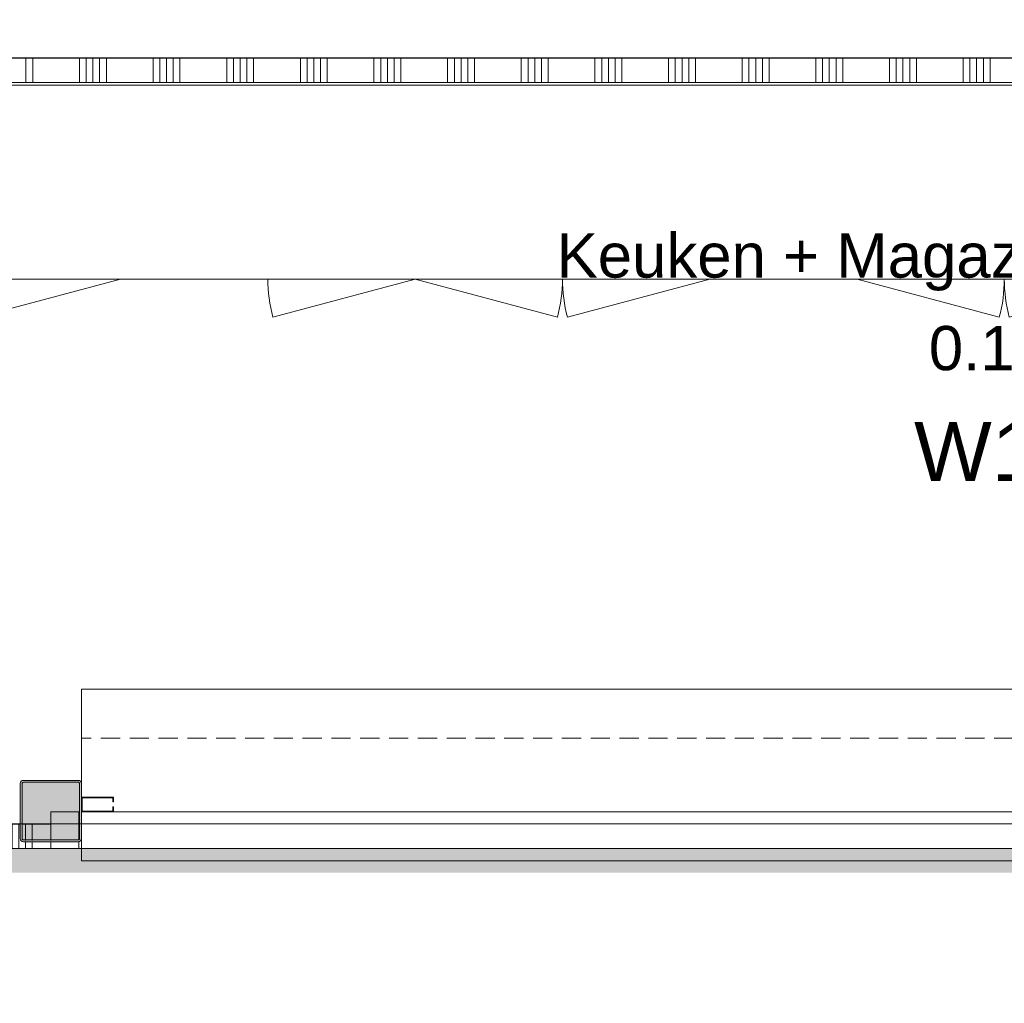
# Model space of a CAD drawing. Header units: millimetres. Extents: x -850 to 154668, y -80411 to 71019.
# Tile 176 of 236: x 56349 to 60360, y 29345 to 33351. Entities that reach past the tile are written whole.
import ezdxf
from ezdxf.enums import TextEntityAlignment as Align

# ---------------------------------------------------------------- set-up
doc = ezdxf.new("R2010")
doc.units = ezdxf.units.MM
doc.header["$MEASUREMENT"] = 0
doc.linetypes.add('B0702', pattern=[117.37, 78.119999, -39.250001])
doc.linetypes.add('Wipeout_Contour', pattern=[1000, 0, -1000])
for name, color, linetype in [('73 Keuken', 7, 'Continuous'), ('73 Keuken Afdek-arcering', 7, 'Continuous'), ('Info Wandafwerking aanduiding', 7, 'Continuous'), ('Info Wandafwerking aanduiding Doorsnede-arcering', 7, 'Continuous'), ('New_22 NC Binnenwanden', 7, 'Continuous'), ('New_22 NC Binnenwanden Deuren', 7, 'Continuous'), ('New_22 NC Binnenwanden Doorsnede-arcering', 7, 'Continuous'), ('New_22 NC Binnenwanden Ramen', 7, 'Continuous'), ('New_23 Vloeren', 7, 'Continuous'), ('New_72 Vaste Inrichting', 7, 'Continuous'), ('New_73 Keuken', 7, 'Continuous'), ('New_Z Ruimtefuncties', 7, 'Continuous'), ('New_Z Ruimtefuncties Zone omranding', 7, 'Continuous'), ('New_Z Ruimtefuncties Zone tekst', 7, 'Continuous'), ('S-COLS-____-OTLN.RVT S', 7, 'Continuous'), ('S-COLS-____-OTLN.RVT S 2D arcering', 7, 'Continuous')]:
    doc.layers.add(name, color=color, linetype=linetype)
doc.styles.add('GENERATED_STYLE_1', font='arial.ttf')
doc.styles.add('GENERATED_STYLE_2', font='arial.ttf')

# ---------------------------------------------------------------- blocks, each defined once
blk = doc.blocks.new('Slab_1_1', base_point=(0, 17060))
at = {"layer": 'New_23 Vloeren', "color": 7, "linetype": 'Continuous', "lineweight": 0, "flags": 128}
blk.add_lwpolyline([(0, 17060), (25600, 17060), (25600, 17539.8), (30060, 17539.8), (30060, 0), (44257.3, 0), (99110, 0), (99110, 26125), (78570.2, 26125), (78570.2, 30220), (61804.1, 30220), (61804.1, 33195.8), (50070.2, 33195.8), (50070.2, 36555.1), (42600, 36555.1), (42600, 38994.9), (31200.9, 38994.9), (31200.9, 49880), (25600, 49880), (25600, 70460), (0, 70460)], close=True, dxfattribs=at)
blk = doc.blocks.new('Slab_3_1', base_point=(31200.9, 49880))
at = {"layer": 'New_23 Vloeren', "color": 7, "linetype": 'Continuous', "lineweight": 0, "flags": 128}
blk.add_lwpolyline([(31200.9, 49880), (31200.9, 38994.9), (42600, 38994.9), (42600, 36555.1), (50070.2, 36555.1), (50070.2, 33195.8), (61804.1, 33195.8), (61804.1, 53915), (31400.3, 53915), (31400.3, 49880)], close=True, dxfattribs=at)
blk = doc.blocks.new('*X136')
at = {"layer": 'New_22 NC Binnenwanden Doorsnede-arcering', "color": 254, "linetype": 'Continuous', "lineweight": 0, "true_color": 0xe9ebeb}
blk.add_line((56590.3, 30010.9), (56590.3, 30125), dxfattribs=at)
blk = doc.blocks.new('*X137')
at = {"layer": 'New_22 NC Binnenwanden Doorsnede-arcering', "color": 254, "linetype": 'Continuous', "lineweight": 0, "true_color": 0xe9ebeb}
blk.add_line((56590.3, 29975), (56590.3, 30002.4), dxfattribs=at)
blk = doc.blocks.new('*X138')
at = {"layer": 'New_22 NC Binnenwanden Doorsnede-arcering', "color": 254, "linetype": 'Continuous', "lineweight": 0, "true_color": 0xe9ebeb}
for p, q in [((61390.3, 29975), (61390.3, 30000)), ((61417.7, 29975), (61417.7, 30000)), ((61445.1, 29975), (61445.1, 30000)), ((61472.6, 29975), (61472.6, 30000)), ((61500, 29975), (61500, 30000))]:
    blk.add_line(p, q, dxfattribs=at)
blk = doc.blocks.new('*X139')
at = {"layer": 'New_22 NC Binnenwanden Doorsnede-arcering', "color": 254, "linetype": 'Continuous', "lineweight": 0, "true_color": 0xe9ebeb}
for p, q in [((61390.3, 30008), (61390.3, 30125)), ((61417.7, 30008), (61417.7, 30125)), ((61445.1, 30008), (61445.1, 30125)), ((61472.6, 30008), (61472.6, 30125)), ((61500, 30008), (61500, 30125))]:
    blk.add_line(p, q, dxfattribs=at)
blk = doc.blocks.new('R rechthoekige opening 22_8')
at = {"layer": 'New_22 NC Binnenwanden Ramen', "color": 1, "linetype": 'Continuous', "lineweight": 0}
for p, q in [((-2367.5, 86), (2367.5, 86)), ((-2367.5, -64), (2367.5, -64))]:
    blk.add_line(p, q, dxfattribs=at)
at = {"layer": 'New_22 NC Binnenwanden Ramen', "color": 7, "linetype": 'Continuous', "lineweight": 0}
for p, q in [((-2367.5, 0), (-2367.5, 86)), ((2367.5, 0), (2367.5, 86)), ((-2367.5, -64), (-2367.5, 0)), ((2367.5, -64), (2367.5, 0))]:
    blk.add_line(p, q, dxfattribs=at)
blk = doc.blocks.new('Wall_25_1', base_point=(61610, 29975))
at = {"layer": 'New_22 NC Binnenwanden', "color": 8, "linetype": 'Continuous', "lineweight": 0, "true_color": 0x778488}
for p, q in [((56600.5, 30125), (56600.5, 30061)), ((61335.5, 30125), (61335.5, 30061)), ((56600.5, 30061), (56600.5, 29975)), ((61335.5, 30061), (61335.5, 29975))]:
    blk.add_line(p, q, dxfattribs=at)
at = {"layer": 'New_22 NC Binnenwanden', "color": 8, "linetype": 'Continuous', "lineweight": 0, "true_color": 0x778488, "flags": 128}
for points in [[(56592.4, 30125), (56475.4, 30125)], [(56475.4, 30125), (56475.4, 30008)], [(56600.5, 30125), (56600.4, 30125)], [(61577, 30125), (61343, 30125)], [(61610, 30125), (61585, 30125)], [(61610, 30125), (61610, 29975)], [(56475.4, 30000), (56475.4, 29975)], [(56475.4, 29975), (56600.5, 29975)], [(61335.5, 29975), (61610, 29975)]]:
    blk.add_lwpolyline(points, dxfattribs=at)
at = {"layer": 'New_22 NC Binnenwanden', "color": 8, "lineweight": 0, "true_color": 0x778488}
for name in ['*X136', '*X139', '*X137', '*X138']:
    blk.add_blockref(name, (0, 0), dxfattribs=at)
at = {"layer": 'New_22 NC Binnenwanden Ramen', "color": 1, "linetype": 'Continuous', "lineweight": 0, "zscale": 1000, "rotation": 180}
blk.add_blockref('R rechthoekige opening 22_8', (58968, 30061), dxfattribs=at)
blk = doc.blocks.new('Slab_4_1', base_point=(56600.5, 29925))
at = {"layer": 'New_72 Vaste Inrichting', "color": 1, "linetype": 'Continuous', "lineweight": 0, "flags": 128}
blk.add_lwpolyline([(56600.5, 29925), (58747.5, 29925), (59195, 29925), (61316.9, 29925), (61316.9, 30075), (61335.6, 30075), (61335.6, 30625), (56600.5, 30625)], close=True, dxfattribs=at)
blk = doc.blocks.new('Kast basis multilade 22_2')
at = {"layer": 'New_73 Keuken', "color": 1, "linetype": 'Continuous', "lineweight": 0}
for p, q in [((0, 800), (600, 800)), ((0, 0), (600, 0))]:
    blk.add_line(p, q, dxfattribs=at)
blk = doc.blocks.new('Kast basis 1D 22_13')
at = {"layer": 'New_73 Keuken', "color": 1, "linetype": 'Continuous', "lineweight": 0}
for p, q in [((0, 800), (600, 800)), ((0, 0), (600, 0)), ((0, 0), (579.6, -155.3))]:
    blk.add_line(p, q, dxfattribs=at)
blk.add_arc((0, 0), 600, 345, 0, dxfattribs=at)
blk = doc.blocks.new('*X1433')
at = {"layer": 'New_22 NC Binnenwanden Doorsnede-arcering', "color": 254, "linetype": 'Continuous', "lineweight": 0, "true_color": 0xe9ebeb}
for p, q in [((53372.6, 29975), (53372.6, 30075)), ((53400, 29975), (53400, 30075)), ((53590.3, 29975), (53590.3, 30075)), ((53617.7, 29975), (53617.7, 30075)), ((53645.1, 29975), (53645.1, 30075)), ((53672.6, 29975), (53672.6, 30075)), ((53700, 29975), (53700, 30075)), ((53890.3, 29975), (53890.3, 30075)), ((53917.7, 29975), (53917.7, 30075)), ((53945.1, 29975), (53945.1, 30075)), ((53972.6, 29975), (53972.6, 30075)), ((54000, 29975), (54000, 30075))]:
    blk.add_line(p, q, dxfattribs=at)
blk = doc.blocks.new('*X1434')
at = {"layer": 'New_22 NC Binnenwanden Doorsnede-arcering', "color": 254, "linetype": 'Continuous', "lineweight": 0, "true_color": 0xe9ebeb}
for p, q in [((55200, 29975), (55200, 30075)), ((55390.3, 29975), (55390.3, 30075)), ((55417.7, 29975), (55417.7, 30075)), ((55445.1, 29975), (55445.1, 30075)), ((55472.6, 29975), (55472.6, 30075)), ((55500, 29975), (55500, 30075)), ((55690.3, 29975), (55690.3, 30075)), ((55717.7, 29975), (55717.7, 30075)), ((55745.1, 29975), (55745.1, 30075)), ((55772.6, 29975), (55772.6, 30075)), ((55800, 29975), (55800, 30075)), ((55990.3, 29975), (55990.3, 30075)), ((56017.7, 29975), (56017.7, 30075)), ((56045.1, 29975), (56045.1, 30075)), ((56072.6, 29975), (56072.6, 30075)), ((56100, 29975), (56100, 30075)), ((56290.3, 29975), (56290.3, 30075)), ((56317.7, 29975), (56317.7, 30075)), ((56345.1, 29975), (56345.1, 30075)), ((56372.6, 29975), (56372.6, 30000)), ((56400, 29975), (56400, 30000))]:
    blk.add_line(p, q, dxfattribs=at)
blk = doc.blocks.new('*X1435')
at = {"layer": 'New_22 NC Binnenwanden Doorsnede-arcering', "color": 254, "linetype": 'Continuous', "lineweight": 0, "true_color": 0xe9ebeb}
for p, q in [((56372.6, 30008), (56372.6, 30075)), ((56400, 30008), (56400, 30075))]:
    blk.add_line(p, q, dxfattribs=at)
blk = doc.blocks.new('D1 22')
at = {"layer": 'New_22 NC Binnenwanden Deuren', "color": 1, "linetype": 'Continuous', "lineweight": 0}
for q in [(-481.8, 267.6), (-517, 0)]:
    blk.add_line((517, 0), q, dxfattribs=at)
at = {"layer": 'New_22 NC Binnenwanden Deuren', "color": 7, "linetype": 'Continuous', "lineweight": 0}
for p, q in [((-517, -25), (-517, -125)), ((-517, -25), (-517, -125)), ((517, -25), (517, -125)), ((517, -25), (517, -125))]:
    blk.add_line(p, q, dxfattribs=at)
at = {"layer": 'New_22 NC Binnenwanden Deuren', "color": 1, "linetype": 'Continuous', "lineweight": 0}
blk.add_arc((517, 0), 1034, 165, 180, dxfattribs=at)
blk = doc.blocks.new('Wall_242_1', base_point=(56475.4, 30075))
at = {"layer": 'New_22 NC Binnenwanden', "color": 8, "linetype": 'Continuous', "lineweight": 0, "true_color": 0x778488}
for p, q in [((54146.3, 29975), (54146.3, 30075)), ((55180.3, 29975), (55180.3, 30075))]:
    blk.add_line(p, q, dxfattribs=at)
at = {"layer": 'New_22 NC Binnenwanden', "color": 8, "linetype": 'Continuous', "lineweight": 0, "true_color": 0x778488, "flags": 128}
for points in [[(54146.3, 30075), (53347.3, 30075)], [(53347.3, 30075), (53347.3, 29975)], [(56350.4, 30075), (55180.3, 30075)], [(56475.4, 30075), (56358.4, 30075)], [(56475.4, 30075), (56475.4, 30008)], [(53347.3, 29975), (54146.3, 29975)], [(55180.3, 29975), (56475.4, 29975)], [(56475.4, 30000), (56475.4, 29975)]]:
    blk.add_lwpolyline(points, dxfattribs=at)
at = {"layer": 'New_22 NC Binnenwanden', "color": 8, "lineweight": 0, "true_color": 0x778488}
for name in ['*X1433', '*X1434', '*X1435']:
    blk.add_blockref(name, (0, 0), dxfattribs=at)
at = {"layer": 'New_22 NC Binnenwanden Deuren', "color": 1, "linetype": 'Continuous', "lineweight": 0, "zscale": 1000, "rotation": 180}
blk.add_blockref('D1 22', (54663.3, 29950), dxfattribs=at)
blk = doc.blocks.new('Wall_406_1', base_point=(55559.9, 33095.1))
at = {"color": 254, "linetype": 'Wipeout_Contour', "lineweight": 0, "ltscale": 269219.468277}
blk.add_wipeout([(55569.9, 33085.1), (61610, 33085.2), (61610, 33095.2), (55569.9, 33095.1)], dxfattribs=at).dxf.layer = '73 Keuken Afdek-arcering'
at = {"layer": '73 Keuken', "color": 1, "linetype": 'Continuous', "lineweight": 0, "flags": 128}
for points in [[(61610, 33095.2), (55569.9, 33095.1)], [(61610, 33085.2), (61610, 33095.2)], [(55569.9, 33085.1), (61610, 33085.2)]]:
    blk.add_lwpolyline(points, dxfattribs=at)
blk = doc.blocks.new('Wall_449_1', base_point=(61930.2, 29976.8))
at = {"layer": 'Info Wandafwerking aanduiding Doorsnede-arcering', "linetype": 'Continuous', "lineweight": 0}
blk.add_hatch(color=1, dxfattribs=at).paths.add_polyline_path([(61930.2, 29976.8), (47375.4, 29976.8), (47375.4, 29876.8), (61930.2, 29876.8)])
blk = doc.blocks.new('Rolluik 22 KM')
at = {"layer": 'New_72 Vaste Inrichting', "color": 9, "linetype": 'B0702', "lineweight": 0}
for p, q in [((0, 0), (4734.6, 0)), ((0, -300), (0, 0)), ((4734.6, 0), (4734.6, -300)), ((4734.6, -300), (0, -300))]:
    blk.add_line(p, q, dxfattribs=at)
at = {"layer": 'New_72 Vaste Inrichting', "color": 1, "linetype": 'Continuous', "lineweight": 0}
for p, q in [((0, 0), (0, -60)), ((130, 0), (0, 0)), ((130, -20), (130, 0)), ((4604.6, -20), (4604.6, 0)), ((4604.6, 0), (4734.6, 0)), ((4734.6, 0), (4734.6, -60)), ((3, -57), (3, -3)), ((3, -3), (127, -3)), ((127, -3), (127, -20)), ((127, -20), (130, -20)), ((130, -40), (127, -40)), ((127, -40), (127, -57)), ((130, -60), (130, -40)), ((4607.6, -20), (4604.6, -20)), ((4604.6, -60), (4604.6, -40)), ((4604.6, -40), (4607.6, -40)), ((4731.6, -3), (4607.6, -3)), ((4607.6, -3), (4607.6, -20)), ((4607.6, -40), (4607.6, -57)), ((4731.6, -57), (4731.6, -3)), ((0, -60), (130, -60)), ((127, -57), (3, -57)), ((4734.6, -60), (4604.6, -60)), ((4607.6, -57), (4731.6, -57))]:
    blk.add_line(p, q, dxfattribs=at)
blk = doc.blocks.new('Column 72[72]_1', base_point=(0.5, 3))
at = {"layer": 'S-COLS-____-OTLN.RVT S 2D arcering', "linetype": 'Continuous', "lineweight": 0, "true_color": 0x778488}
h = blk.add_hatch(color=8, dxfattribs=at)
h.paths.add_polyline_path([(56350.9, 30016), (56351.9, 30011), (56354.7, 30006.8), (56358.9, 30004), (56363.9, 30003), (56587.9, 30003), (56592.9, 30004), (56597.1, 30006.8), (56599.9, 30011), (56600.9, 30016), (56600.9, 30240), (56599.9, 30244.9), (56597.1, 30249.2), (56592.9, 30252), (56587.9, 30253), (56363.9, 30253), (56358.9, 30252), (56354.7, 30249.2), (56351.9, 30244.9), (56350.9, 30240)])
h.paths.add_polyline_path([(56587.9, 30011), (56363.9, 30011), (56362, 30011.3), (56360.4, 30012.4), (56359.3, 30014), (56358.9, 30016), (56358.9, 30240), (56359.3, 30241.9), (56360.4, 30243.5), (56362, 30244.6), (56363.9, 30245), (56587.9, 30245), (56589.8, 30244.6), (56591.4, 30243.5), (56592.5, 30241.9), (56592.9, 30240), (56592.9, 30016), (56592.5, 30014), (56591.4, 30012.4), (56589.8, 30011.3)], flags=0)
blk.add_hatch(color=8, dxfattribs=at).paths.add_polyline_path([(56587.9, 30245), (56363.9, 30245), (56362, 30244.6), (56360.4, 30243.5), (56359.3, 30241.9), (56358.9, 30240), (56358.9, 30016), (56359.3, 30014), (56360.4, 30012.4), (56362, 30011.3), (56363.9, 30011), (56587.9, 30011), (56589.8, 30011.3), (56591.4, 30012.4), (56592.5, 30014), (56592.9, 30016), (56592.9, 30240), (56592.5, 30241.9), (56591.4, 30243.5), (56589.8, 30244.6)])
at = {"layer": 'S-COLS-____-OTLN.RVT S', "color": 1, "linetype": 'Continuous', "lineweight": 0}
for p, q in [((56351.9, 30244.9), (56350.9, 30240)), ((56354.7, 30249.2), (56351.9, 30244.9)), ((56358.9, 30252), (56354.7, 30249.2)), ((56363.9, 30253), (56358.9, 30252)), ((56359.3, 30241.9), (56360.4, 30243.5)), ((56360.4, 30243.5), (56362, 30244.6)), ((56362, 30244.6), (56363.9, 30245)), ((56587.9, 30253), (56363.9, 30253)), ((56363.9, 30245), (56587.9, 30245)), ((56592.9, 30252), (56587.9, 30253)), ((56587.9, 30245), (56589.8, 30244.6)), ((56589.8, 30244.6), (56591.4, 30243.5)), ((56591.4, 30243.5), (56592.5, 30241.9)), ((56597.1, 30249.2), (56592.9, 30252)), ((56599.9, 30244.9), (56597.1, 30249.2)), ((56600.9, 30240), (56599.9, 30244.9)), ((56350.9, 30240), (56350.9, 30016)), ((56358.9, 30240), (56359.3, 30241.9)), ((56358.9, 30016), (56358.9, 30240)), ((56592.5, 30241.9), (56592.9, 30240)), ((56592.9, 30240), (56592.9, 30016)), ((56600.9, 30016), (56600.9, 30240)), ((56350.9, 30016), (56351.9, 30011)), ((56351.9, 30011), (56354.7, 30006.8)), ((56354.7, 30006.8), (56358.9, 30004)), ((56359.3, 30014), (56358.9, 30016)), ((56358.9, 30004), (56363.9, 30003)), ((56360.4, 30012.4), (56359.3, 30014)), ((56362, 30011.3), (56360.4, 30012.4)), ((56363.9, 30011), (56362, 30011.3)), ((56587.9, 30011), (56363.9, 30011)), ((56363.9, 30003), (56587.9, 30003)), ((56589.8, 30011.3), (56587.9, 30011)), ((56587.9, 30003), (56592.9, 30004)), ((56591.4, 30012.4), (56589.8, 30011.3)), ((56592.5, 30014), (56591.4, 30012.4)), ((56592.9, 30016), (56592.5, 30014)), ((56592.9, 30004), (56597.1, 30006.8)), ((56597.1, 30006.8), (56599.9, 30011)), ((56599.9, 30011), (56600.9, 30016))]:
    blk.add_line(p, q, dxfattribs=at)
blk = doc.blocks.new('*X3165')
at = {"layer": 'New_22 NC Binnenwanden Doorsnede-arcering', "color": 254, "linetype": 'Continuous', "lineweight": 0, "true_color": 0xe9ebeb}
for p, q in [((56374.5, 33164), (56374.5, 33195.4)), ((56402, 33164), (56402, 33195.4)), ((56592.2, 33164), (56592.2, 33195.4)), ((56619.7, 33164), (56619.7, 33195.4)), ((56647.1, 33164), (56647.1, 33195.4)), ((56674.5, 33164), (56674.5, 33195.4)), ((56702, 33164), (56702, 33195.4)), ((56892.2, 33164), (56892.2, 33195.4)), ((56919.7, 33164), (56919.7, 33195.4)), ((56947.1, 33164), (56947.1, 33195.4)), ((56974.5, 33164), (56974.5, 33195.4)), ((57002, 33164), (57002, 33195.4)), ((57192.2, 33164), (57192.2, 33195.4)), ((57219.7, 33164), (57219.7, 33195.4)), ((57247.1, 33164), (57247.1, 33195.4)), ((57274.5, 33164), (57274.5, 33195.4)), ((57302, 33164), (57302, 33195.3)), ((57492.2, 33164), (57492.2, 33195.3)), ((57519.7, 33164), (57519.7, 33195.3)), ((57547.1, 33163.9), (57547.1, 33195.3)), ((57574.5, 33163.9), (57574.5, 33195.3)), ((57602, 33163.9), (57602, 33195.3)), ((57792.2, 33163.9), (57792.2, 33195.3)), ((57819.7, 33163.9), (57819.7, 33195.3)), ((57847.1, 33163.9), (57847.1, 33195.3)), ((57874.5, 33163.9), (57874.5, 33195.3)), ((57902, 33163.9), (57902, 33195.3)), ((58092.2, 33163.9), (58092.2, 33195.3)), ((58119.7, 33163.9), (58119.7, 33195.3)), ((58147.1, 33163.9), (58147.1, 33195.3)), ((58174.5, 33163.9), (58174.5, 33195.3)), ((58202, 33163.9), (58202, 33195.3)), ((58392.2, 33163.9), (58392.2, 33195.3)), ((58419.7, 33163.9), (58419.7, 33195.3)), ((58447.1, 33163.9), (58447.1, 33195.3)), ((58474.5, 33163.9), (58474.5, 33195.3)), ((58502, 33163.9), (58502, 33195.3)), ((58692.2, 33163.9), (58692.2, 33195.3)), ((58719.7, 33163.9), (58719.7, 33195.3)), ((58747.1, 33163.9), (58747.1, 33195.3)), ((58774.5, 33163.9), (58774.5, 33195.3)), ((58802, 33163.9), (58802, 33195.3)), ((58992.2, 33163.9), (58992.2, 33195.2)), ((59019.7, 33163.9), (59019.7, 33195.2)), ((59047.1, 33163.9), (59047.1, 33195.2)), ((59074.5, 33163.9), (59074.5, 33195.2)), ((59102, 33163.9), (59102, 33195.2)), ((59292.2, 33163.8), (59292.2, 33195.2)), ((59319.7, 33163.8), (59319.7, 33195.2)), ((59347.1, 33163.8), (59347.1, 33195.2)), ((59374.5, 33163.8), (59374.5, 33195.2)), ((59402, 33163.8), (59402, 33195.2)), ((59592.2, 33163.8), (59592.2, 33195.2)), ((59619.7, 33163.8), (59619.7, 33195.2)), ((59647.1, 33163.8), (59647.1, 33195.2)), ((59674.5, 33163.8), (59674.5, 33195.2)), ((59702, 33163.8), (59702, 33195.2)), ((59892.2, 33163.8), (59892.2, 33195.2)), ((59919.7, 33163.8), (59919.7, 33195.2)), ((59947.1, 33163.8), (59947.1, 33195.2)), ((59974.5, 33163.8), (59974.5, 33195.2)), ((60002, 33163.8), (60002, 33195.2)), ((60192.2, 33163.8), (60192.2, 33195.2)), ((60219.7, 33163.8), (60219.7, 33195.2)), ((60247.1, 33163.8), (60247.1, 33195.2)), ((60274.5, 33163.8), (60274.5, 33195.2)), ((60302, 33163.8), (60302, 33195.2)), ((56374.5, 33095.4), (56374.5, 33164)), ((56402, 33095.4), (56402, 33164)), ((56592.2, 33095.4), (56592.2, 33164)), ((56619.7, 33095.4), (56619.7, 33164)), ((56647.1, 33095.4), (56647.1, 33164)), ((56674.5, 33095.4), (56674.5, 33164)), ((56702, 33095.4), (56702, 33164)), ((56892.2, 33095.4), (56892.2, 33164)), ((56919.7, 33095.4), (56919.7, 33164)), ((56947.1, 33095.4), (56947.1, 33164)), ((56974.5, 33095.4), (56974.5, 33164)), ((57002, 33095.4), (57002, 33164)), ((57192.2, 33095.4), (57192.2, 33164)), ((57219.7, 33095.4), (57219.7, 33164)), ((57247.1, 33095.4), (57247.1, 33164)), ((57274.5, 33095.4), (57274.5, 33164)), ((57302, 33095.3), (57302, 33164)), ((57492.2, 33095.3), (57492.2, 33164)), ((57519.7, 33095.3), (57519.7, 33164)), ((57547.1, 33095.3), (57547.1, 33163.9)), ((57574.5, 33095.3), (57574.5, 33163.9)), ((57602, 33095.3), (57602, 33163.9)), ((57792.2, 33095.3), (57792.2, 33163.9)), ((57819.7, 33095.3), (57819.7, 33163.9)), ((57847.1, 33095.3), (57847.1, 33163.9)), ((57874.5, 33095.3), (57874.5, 33163.9)), ((57902, 33095.3), (57902, 33163.9)), ((58092.2, 33095.3), (58092.2, 33163.9)), ((58119.7, 33095.3), (58119.7, 33163.9)), ((58147.1, 33095.3), (58147.1, 33163.9)), ((58174.5, 33095.3), (58174.5, 33163.9)), ((58202, 33095.3), (58202, 33163.9)), ((58392.2, 33095.3), (58392.2, 33163.9)), ((58419.7, 33095.3), (58419.7, 33163.9)), ((58447.1, 33095.3), (58447.1, 33163.9)), ((58474.5, 33095.3), (58474.5, 33163.9)), ((58502, 33095.3), (58502, 33163.9)), ((58692.2, 33095.3), (58692.2, 33163.9)), ((58719.7, 33095.3), (58719.7, 33163.9)), ((58747.1, 33095.3), (58747.1, 33163.9)), ((58774.5, 33095.3), (58774.5, 33163.9)), ((58802, 33095.3), (58802, 33163.9)), ((58992.2, 33095.2), (58992.2, 33163.9)), ((59019.7, 33095.2), (59019.7, 33163.9)), ((59047.1, 33095.2), (59047.1, 33163.9)), ((59074.5, 33095.2), (59074.5, 33163.9)), ((59102, 33095.2), (59102, 33163.9)), ((59292.2, 33095.2), (59292.2, 33163.8)), ((59319.7, 33095.2), (59319.7, 33163.8)), ((59347.1, 33095.2), (59347.1, 33163.8)), ((59374.5, 33095.2), (59374.5, 33163.8)), ((59402, 33095.2), (59402, 33163.8)), ((59592.2, 33095.2), (59592.2, 33163.8)), ((59619.7, 33095.2), (59619.7, 33163.8)), ((59647.1, 33095.2), (59647.1, 33163.8)), ((59674.5, 33095.2), (59674.5, 33163.8)), ((59702, 33095.2), (59702, 33163.8)), ((59892.2, 33095.2), (59892.2, 33163.8)), ((59919.7, 33095.2), (59919.7, 33163.8)), ((59947.1, 33095.2), (59947.1, 33163.8)), ((59974.5, 33095.2), (59974.5, 33163.8)), ((60002, 33095.2), (60002, 33163.8)), ((60192.2, 33095.2), (60192.2, 33163.8)), ((60219.7, 33095.2), (60219.7, 33163.8)), ((60247.1, 33095.2), (60247.1, 33163.8)), ((60274.5, 33095.2), (60274.5, 33163.8)), ((60302, 33095.2), (60302, 33163.8))]:
    blk.add_line(p, q, dxfattribs=at)
blk = doc.blocks.new('Wall_674_1', base_point=(50020.2, 33195.8))
at = {"layer": 'New_22 NC Binnenwanden', "color": 8, "linetype": 'Continuous', "lineweight": 0, "true_color": 0x778488, "flags": 128}
for points in [[(61610, 33195.1), (50070.2, 33195.8)], [(50070.2, 33095.8), (61610, 33095.1)]]:
    blk.add_lwpolyline(points, dxfattribs=at)
at = {"layer": 'New_22 NC Binnenwanden', "color": 8, "lineweight": 0, "true_color": 0x778488}
blk.add_blockref('*X3165', (0, 0), dxfattribs=at)
blk = doc.blocks.new('Keuken + Magazijn_0.110_116_1', base_point=(59630.8, 31956.3))
at = {"layer": 'New_Z Ruimtefuncties Zone tekst', "color": 2, "lineweight": 0}
for tag, height, style, p in [('DUMMY_938', 180, 'GENERATED_STYLE_1', (60681.6, 32522)), ('ROOM_NAME', 180, 'GENERATED_STYLE_1', (60681.6, 32480.9)), ('DUMMY_939', 180, 'GENERATED_STYLE_1', (60681.6, 32144.9)), ('ROOM_NUMBER', 180, 'GENERATED_STYLE_1', (60681.6, 32103.7)), ('stWallCovering', 240, 'GENERATED_STYLE_2', (60681.6, 31712.9))]:
    blk.add_attdef(tag, text='', height=height, dxfattribs=dict(at, style=style)).set_placement(p, align=Align.TOP_RIGHT)
at = {"layer": 'New_Z Ruimtefuncties Zone tekst', "color": 2, "lineweight": 0, "style": 'GENERATED_STYLE_2'}
blk.add_attdef('DUMMY_940', text='', height=240, dxfattribs=at).set_placement((58580, 31767.7), align=Align.TOP_LEFT)

msp = doc.modelspace()

# ---------------------------------------------------------------- linework, layer by layer
at = {"layer": 'New_Z Ruimtefuncties Zone omranding', "color": 203, "linetype": 'Continuous', "lineweight": 0, "true_color": 0xb07cd8, "flags": 128}
msp.add_lwpolyline([(50070.2, 37055.1), (50070.2, 33195.1), (61610, 33195.1), (61610.1, 37470.2), (61610.2, 37470.2), (61610.2, 38775.2), (59750.5, 38775.1), (59750.6, 37555.1), (53649.8, 37555.1), (53650.4, 37055.1)], close=True, dxfattribs=at)
at = {"layer": 'New_Z Ruimtefuncties Zone omranding', "color": 41, "linetype": 'Continuous', "lineweight": 0, "true_color": 0xffdd55, "flags": 128}
msp.add_lwpolyline([(47375.4, 29975), (47375.4, 26302.2), (61260, 26308.3), (61261, 19351.7, -0.295235), (61910, 18348.4), (61910, 12048.4), (62190, 12048.4), (73268, 12048.4), (73268, 14148.3, -0.414214), (74268, 15148.3), (77660, 15148.3), (77660, 17150), (75260.1, 17150), (75260.1, 30198.3), (62011.9, 30198.3), (62011.9, 29975)], format="xyb", close=True, dxfattribs=at)

# ---------------------------------------------------------------- block references
at = {"layer": 'Info Wandafwerking aanduiding', "color": 1, "lineweight": 0}
msp.add_blockref('Wall_449_1', (61930.2, 29976.8), dxfattribs=at)
at = {"layer": 'New_22 NC Binnenwanden', "color": 8, "lineweight": 0, "true_color": 0x778488}
for name, p in [('Wall_25_1', (61610, 29975)), ('Wall_242_1', (56475.4, 30075))]:
    msp.add_blockref(name, p, dxfattribs=at)
at = {"layer": 'New_23 Vloeren', "color": 7, "linetype": 'Continuous', "lineweight": 0}
for name, p in [('Slab_1_1', (0, 17060)), ('Slab_3_1', (31200.9, 49880))]:
    msp.add_blockref(name, p, dxfattribs=at)
at = {"layer": 'New_72 Vaste Inrichting', "color": 1, "linetype": 'Continuous', "lineweight": 0}
msp.add_blockref('Slab_4_1', (56600.5, 29925), dxfattribs=at)
at = {"layer": 'New_72 Vaste Inrichting', "color": 1, "linetype": 'Continuous', "lineweight": 0, "xscale": -0.9999999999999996, "zscale": 1000, "rotation": 179.9975820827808}
msp.add_blockref('Rolluik 22 KM', (56600.9, 30124.8), dxfattribs=at)
at = {"layer": 'New_73 Keuken', "color": 1, "linetype": 'Continuous', "lineweight": 0, "xscale": -1, "zscale": 1000, "rotation": 0.0006174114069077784}
for name, p in [('Kast basis 1D 22_13', (56759.9, 32295.1)), ('Kast basis multilade 22_2', (57359.9, 32295.1)), ('Kast basis 1D 22_13', (57959.9, 32295.1)), ('Kast basis 1D 22_13', (59159.9, 32295.1)), ('Kast basis 1D 22_13', (60959.9, 32295.1))]:
    msp.add_blockref(name, p, dxfattribs=at)
at = {"layer": 'New_73 Keuken', "color": 1, "linetype": 'Continuous', "lineweight": 0, "zscale": 1000}
for p, rotation in [((57959.9, 32295.1), 0.0006174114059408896), ((59759.9, 32295.1), 359.9993825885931)]:
    msp.add_blockref('Kast basis 1D 22_13', p, dxfattribs=dict(at, rotation=rotation))
msp.add_blockref('Kast basis multilade 22_2', (59159.9, 32295.1), dxfattribs=at)
at = {"layer": 'New_Z Ruimtefuncties', "color": 2, "linetype": 'Continuous', "lineweight": 0}
msp.add_blockref('Keuken + Magazijn_0.110_116_1', (59630.8, 31956.3), dxfattribs=at).add_auto_attribs({'ROOM_NAME': 'Keuken + Magazijn', 'ROOM_NUMBER': '0.110', 'stWallCovering': 'W11'})
at = {"layer": 'S-COLS-____-OTLN.RVT S', "color": 1, "linetype": 'Continuous', "lineweight": 0}
msp.add_blockref('Column 72[72]_1', (0.5, 3), dxfattribs=at)

# ---------------------------------------------------------------- next in the draw order: block references
at = {"layer": '73 Keuken', "color": 1, "lineweight": 0}
msp.add_blockref('Wall_406_1', (55559.9, 33095.1), dxfattribs=at)

# ---------------------------------------------------------------- next in the draw order: linework, layer by layer
at = {"layer": 'New_Z Ruimtefuncties Zone omranding', "color": 52, "linetype": 'Continuous', "lineweight": 0, "flags": 128}
msp.add_lwpolyline([(53347.3, 33095.5), (53347.3, 30075.7), (61609.8, 30075.7), (61609.8, 33095.4), (55559.9, 33095.5), (55459.9, 33095.5)], close=True, dxfattribs=at)

# ---------------------------------------------------------------- next in the draw order: block references
at = {"layer": 'New_22 NC Binnenwanden', "color": 8, "lineweight": 0, "true_color": 0x778488}
msp.add_blockref('Wall_674_1', (50020.2, 33195.8), dxfattribs=at)

doc.saveas('drawing.dxf')
